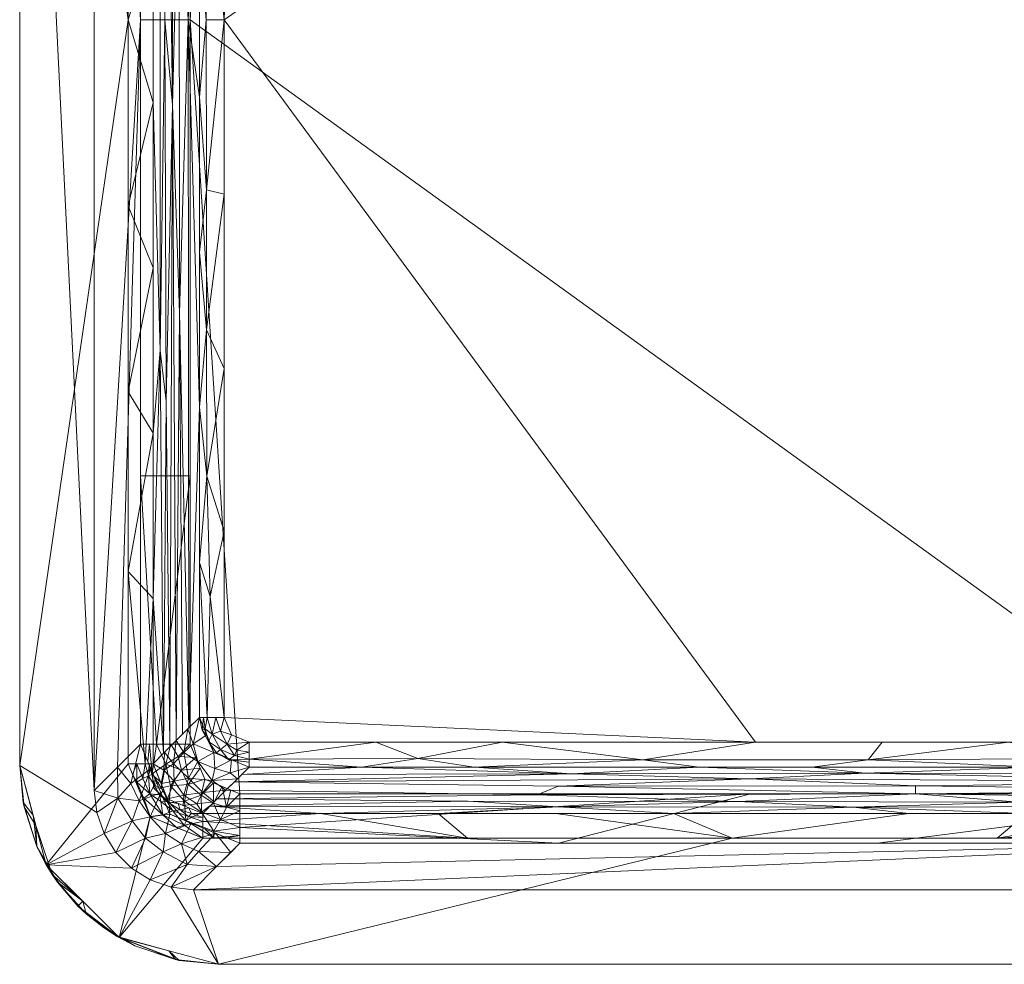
# Model space of a CAD drawing. Header units: millimetres. Extents: x -250 to 250, y 0 to 380.
# Tile 1 of 9: x -250 to -52, y 0 to 190. Entities that reach past the tile are written whole.
import ezdxf

# ---------------------------------------------------------------- set-up
doc = ezdxf.new("R2010")
doc.units = ezdxf.units.MM
doc.layers.add('A-GENM', color=13, linetype='Continuous')

# ---------------------------------------------------------------- blocks, each defined once
blk = doc.blocks.new('MODEL_CCASF514-1000410R0 - MODEL_CCASF514-1000410R0-443994-Preview')
at = {"layer": 'A-GENM', "lineweight": 9}
mesh = blk.add_polyface(dxfattribs=at)
corners = [(-210, 0, -10), (210, 0, -10), (230, -5.36, -10), (244.64, -20, -10), (250, -40, -10), (250, -340, -10), (244.64, -360, -10), (230, -374.64, -10), (210, -380, -10), (-210, -380, -10), (-230, -374.64, -10), (-244.64, -360, -10), (-250, -340, -10), (-250, -40, -10), (-244.64, -20, -10), (-230, -5.36, -10), (235, -34.95, -10), (234.5, -30.51, -10), (233.03, -26.29, -10), (230.66, -22.51, -10), (227.5, -19.35, -10), (223.71, -16.97, -10), (219.49, -15.5, -10), (215.05, -15, -10), (-215.05, -15, -10), (-219.49, -15.5, -10), (-223.71, -16.97, -10), (-227.49, -19.34, -10), (-230.65, -22.5, -10), (-233.03, -26.29, -10), (-234.5, -30.51, -10), (-235, -34.95, -10), (-235, -190, -10), (-235, -345.05, -10), (-234.5, -349.49, -10), (-233.03, -353.71, -10), (-230.66, -357.49, -10), (-227.5, -360.65, -10), (-223.71, -363.03, -10), (-219.49, -364.5, -10), (-215.05, -365, -10), (215.05, -365, -10), (219.49, -364.5, -10), (223.71, -363.03, -10), (227.49, -360.66, -10), (230.65, -357.5, -10), (233.03, -353.71, -10), (234.5, -349.49, -10), (235, -345.05, -10)]
mesh.append_faces([[corners[k] for k in face] for face in [(9, 40, 8), (33, 12, 32), (31, 13, 30), (27, 15, 26), (23, 1, 22)]], dxfattribs={"vtx0": -1, "vtx1": -1})
mesh.append_faces([[corners[k] for k in face] for face in [(10, 38, 39), (34, 11, 12, 33), (11, 36, 37), (7, 43, 44), (7, 44, 45), (6, 46, 47, 5), (13, 31, 32, 12), (14, 29, 30, 13), (14, 28, 29), (15, 27, 28, 14), (0, 24, 25), (2, 21, 22, 1)]], dxfattribs={"vtx0": -1, "vtx2": -1})
mesh.append_faces([[corners[k] for k in face] for face in [(5, 47, 48, 16)]], dxfattribs={"vtx0": -1, "vtx3": -1})
mesh.append_faces([[corners[k] for k in face] for face in [(35, 36, 11), (34, 35, 11), (41, 42, 8, 40), (18, 19, 3), (19, 20, 3)]], dxfattribs={"vtx1": -1, "vtx2": -1})
mesh.append_faces([[corners[k] for k in face] for face in [(37, 38, 10, 11), (39, 40, 9, 10), (7, 8, 42, 43), (45, 46, 6, 7), (25, 26, 15, 0), (17, 18, 3, 4), (16, 17, 4, 5), (0, 1, 23, 24), (20, 21, 2, 3)]], dxfattribs={"vtx1": -1, "vtx3": -1})
mesh = blk.add_polyface(dxfattribs=at)
corners = [(-250, -40), (-250, -340), (-244.64, -360), (-230, -374.64), (-210, -380), (210, -380), (230, -374.64), (244.64, -360), (250, -340), (250, -40), (244.64, -20), (230, -5.36), (210, 0), (-210, 0), (-230, -5.36), (-244.64, -20), (0, -25.34), (106.58, -25.34), (213.17, -25.34), (223.77, -29.73), (228.16, -40.33), (228.16, -190), (228.16, -339.67), (223.77, -350.27), (213.17, -354.66), (0, -354.66), (-213.17, -354.66), (-223.77, -350.27), (-228.16, -339.67), (-228.16, -190), (-228.16, -40.33), (-223.77, -29.73), (-213.17, -25.34), (-106.58, -25.34)]
mesh.append_faces([[corners[k] for k in face] for face in [(19, 11, 18)]], dxfattribs={"vtx0": -1, "vtx1": -1})
mesh.append_faces([[corners[k] for k in face] for face in [(30, 15, 0, 29), (31, 14, 15, 30), (32, 13, 14, 31), (6, 23, 24, 5), (7, 22, 23, 6), (8, 21, 22, 7), (21, 8, 9), (18, 11, 12, 17)]], dxfattribs={"vtx0": -1, "vtx2": -1})
mesh.append_faces([[corners[k] for k in face] for face in [(13, 32, 33, 16)]], dxfattribs={"vtx0": -1, "vtx3": -1})
mesh.append_faces([[corners[k] for k in face] for face in [(0, 1, 29), (24, 25, 5)]], dxfattribs={"vtx1": -1, "vtx2": -1})
mesh.append_faces([[corners[k] for k in face] for face in [(27, 28, 2, 3), (28, 29, 1, 2), (25, 26, 4, 5), (26, 27, 3, 4), (16, 17, 12, 13), (9, 10, 20, 21), (10, 11, 19, 20)]], dxfattribs={"vtx1": -1, "vtx3": -1})
mesh = blk.add_polyface(dxfattribs=at)
corners = [(-210, 0, -10), (-210, 0, -5), (-210, 0), (210, 0), (210, 0, -5), (210, 0, -10)]
mesh.append_faces([[corners[k] for k in face] for face in [(3, 4, 1, 2)]], dxfattribs={"vtx1": -1})
mesh.append_faces([[corners[k] for k in face] for face in [(5, 0, 1, 4)]], dxfattribs={"vtx2": -1})
mesh = blk.add_polyface(dxfattribs=at)
corners = [(250, -40, -10), (244.64, -20, -10), (230, -5.36, -10), (210, 0, -10), (210, 0, -5), (210, 0), (230, -5.36), (244.64, -20), (250, -40), (250, -40, -5), (246.76, -27.92, -10), (246.52, -23.69, -5), (238.28, -11.72, -6.17), (226.84, -3.72, -5), (220, -2.68, -10), (220, -2.68), (250, -40, -7.74), (249.12, -31.66, -6.37), (247.32, -30), (249.3, -32.57, -3.1), (243.46, -18.08, -7.04), (242.37, -16.5, -3.96), (237.32, -12.68), (236.64, -10.17, -3.08), (233.14, -7.37, -5.15), (230.4, -5.59, -2.71), (237.32, -12.68, -10), (218.62, -0.94, -6.57), (217.9, -0.79, -3.23)]
mesh.append_faces([[corners[k] for k in face] for face in [(16, 17, 9), (8, 19, 18), (3, 27, 14), (2, 12, 26), (5, 28, 4)]], dxfattribs={"vtx0": -1, "vtx1": -1})
mesh.append_faces([[corners[k] for k in face] for face in [(19, 11, 18), (10, 17, 16), (17, 10, 11), (13, 27, 28), (11, 20, 21), (2, 27, 13), (23, 21, 12), (24, 2, 13), (17, 19, 9), (10, 20, 11), (11, 19, 17), (20, 26, 12), (21, 20, 12), (23, 22, 21), (7, 11, 21), (25, 23, 24), (24, 23, 12), (2, 24, 12), (25, 24, 13), (25, 13, 28), (23, 25, 6), (28, 27, 4), (28, 15, 25)]], dxfattribs={"vtx0": -1, "vtx1": -1, "vtx2": -1})
mesh.append_faces([[corners[k] for k in face] for face in [(20, 1, 26), (11, 7, 18), (19, 8, 9)]], dxfattribs={"vtx0": -1, "vtx2": -1})
mesh.append_faces([[corners[k] for k in face] for face in [(10, 1, 20), (3, 4, 27), (22, 7, 21), (15, 6, 25), (5, 15, 28), (2, 14, 27), (6, 22, 23)]], dxfattribs={"vtx1": -1, "vtx2": -1})
mesh.append_faces([[corners[k] for k in face] for face in [(16, 0, 10)]], dxfattribs={"vtx2": -1})
mesh = blk.add_polyface(dxfattribs=at)
corners = [(205.71, -24.34, -140.71), (0, -24.34, -140.71), (-205.71, -24.34, -140.71), (-210.38, -19.67, -75.36), (-215.05, -15, -10), (215.05, -15, -10), (210.38, -19.67, -75.36)]
mesh.append_faces([[corners[k] for k in face] for face in [(1, 6, 0)]], dxfattribs={"vtx0": -1})
mesh.append_faces([[corners[k] for k in face] for face in [(1, 4, 5), (1, 5, 6), (1, 3, 4)]], dxfattribs={"vtx0": -1, "vtx2": -1})
mesh.append_faces([[corners[k] for k in face] for face in [(2, 3, 1)]], dxfattribs={"vtx1": -1})
mesh = blk.add_polyface(dxfattribs=at)
corners = [(205.71, -24.34, -140.71), (210.38, -19.67, -75.36), (215.05, -15, -10), (219.49, -15.5, -10), (223.71, -16.97, -10), (227.5, -19.35, -10), (230.66, -22.51, -10), (233.03, -26.29, -10), (234.5, -30.51, -10), (235, -34.95, -10), (230.33, -39.62, -75.36), (225.66, -44.29, -140.71), (219.81, -30.19, -141), (221.6, -34.5, -140.92), (215.5, -28.4, -140.92), (227.38, -28.88, -73.87), (221.12, -22.63, -73.87), (223.63, -39.39, -140.81), (210.61, -26.37, -140.81), (223.72, -29.66, -108.44), (224.66, -25.34, -73.07), (225.98, -32.89, -106.66), (230.22, -33.44, -66.08), (220.63, -26.33, -107.01), (217.45, -24.22, -106.83), (216.27, -20.09, -70.41), (227.62, -36.37, -103.47), (207.54, -22.51, -115.16), (214.04, -22.71, -105.77)]
mesh.append_faces([[corners[k] for k in face] for face in [(1, 28, 27), (10, 22, 9), (8, 22, 7), (17, 26, 11)]], dxfattribs={"vtx0": -1, "vtx1": -1})
mesh.append_faces([[corners[k] for k in face] for face in [(7, 22, 15), (15, 20, 6), (20, 15, 19), (23, 16, 20), (21, 19, 15), (20, 16, 5), (13, 19, 21), (21, 15, 22), (14, 24, 23), (20, 19, 23), (26, 17, 21), (28, 18, 27), (24, 18, 28), (22, 26, 21), (24, 16, 23), (12, 23, 19), (25, 16, 24), (16, 25, 4), (25, 1, 3), (26, 22, 10), (28, 25, 24), (1, 25, 28)]], dxfattribs={"vtx0": -1, "vtx1": -1, "vtx2": -1})
mesh.append_faces([[corners[k] for k in face] for face in [(20, 5, 6), (21, 17, 13), (22, 8, 9), (26, 10, 11), (19, 13, 12), (25, 3, 4), (23, 12, 14), (15, 6, 7), (24, 14, 18)]], dxfattribs={"vtx0": -1, "vtx2": -1})
mesh.append_faces([[corners[k] for k in face] for face in [(2, 3, 1), (0, 27, 18)]], dxfattribs={"vtx1": -1})
mesh.append_faces([[corners[k] for k in face] for face in [(4, 5, 16)]], dxfattribs={"vtx1": -1, "vtx2": -1})
mesh = blk.add_polyface(dxfattribs=at)
corners = [(205.71, -34.31, -150), (0, -34.31, -150), (-205.71, -34.31, -150), (-205.71, -27.5, -147.32), (-205.71, -24.34, -140.71), (0, -24.34, -140.71), (205.71, -24.34, -140.71), (205.71, -27.5, -147.32), (77.43, -24.34, -140.71), (102.86, -34.31, -150), (-77.43, -24.34, -140.71), (-102.86, -34.31, -150), (141.57, -24.34, -140.71), (-141.57, -24.34, -140.71)]
mesh.append_faces([[corners[k] for k in face] for face in [(9, 12, 7), (3, 13, 11)]], dxfattribs={"vtx0": -1, "vtx1": -1, "vtx2": -1})
mesh.append_faces([[corners[k] for k in face] for face in [(10, 1, 11, 13)]], dxfattribs={"vtx0": -1, "vtx2": -1})
mesh.append_faces([[corners[k] for k in face] for face in [(5, 8, 1, 10)]], dxfattribs={"vtx1": -1, "vtx2": -1})
mesh.append_faces([[corners[k] for k in face] for face in [(8, 12, 9, 1)]], dxfattribs={"vtx1": -1, "vtx3": -1})
mesh.append_faces([[corners[k] for k in face] for face in [(11, 2, 3), (3, 4, 13), (7, 0, 9), (12, 6, 7)]], dxfattribs={"vtx2": -1})
mesh = blk.add_polyface(dxfattribs=at)
corners = [(213.17, -30.33, -4.64), (213.17, -28.75, -1.34), (213.17, -25.34, 0), (106.58, -25.34, 0), (0, -25.34, 0), (0, -28.75, -1.34), (0, -30.33, -4.64), (23.69, -30.33, -4.64), (47.37, -30.33, -4.64), (71.06, -30.33, -4.64), (94.74, -30.33, -4.64), (118.43, -30.33, -4.64), (142.11, -30.33, -4.64), (165.8, -30.33, -4.64), (189.48, -30.33, -4.64), (53.29, -25.34, 0), (159.88, -25.34, 0)]
mesh.append_faces([[corners[k] for k in face] for face in [(15, 5, 7), (14, 1, 16)]], dxfattribs={"vtx0": -1, "vtx1": -1, "vtx2": -1})
mesh.append_faces([[corners[k] for k in face] for face in [(15, 7, 8), (16, 13, 14), (9, 3, 15, 8)]], dxfattribs={"vtx0": -1, "vtx2": -1})
mesh.append_faces([[corners[k] for k in face] for face in [(6, 7, 5)]], dxfattribs={"vtx1": -1})
mesh.append_faces([[corners[k] for k in face] for face in [(10, 11, 3, 9), (11, 12, 3)]], dxfattribs={"vtx1": -1, "vtx2": -1})
mesh.append_faces([[corners[k] for k in face] for face in [(12, 13, 16, 3)]], dxfattribs={"vtx1": -1, "vtx3": -1})
mesh.append_faces([[corners[k] for k in face] for face in [(15, 4, 5), (14, 0, 1), (1, 2, 16)]], dxfattribs={"vtx2": -1})
mesh = blk.add_polyface(dxfattribs=at)
corners = [(205.71, -34.31, -150), (205.71, -27.5, -147.32), (205.71, -24.34, -140.71), (219.81, -30.19, -141.01), (225.66, -44.29, -140.71), (222.5, -44.29, -147.32), (215.69, -44.29, -150), (212.77, -37.23, -150), (214.58, -41.61, -150), (219.63, -35.92, -147.79), (219.55, -44.29, -148.48), (220.58, -40.27, -148.4), (222.73, -37.24, -140.86), (223.87, -44.29, -144.45), (223.34, -38.3, -145.05), (213.42, -30.57, -148.18), (213.68, -39.42, -150), (216.1, -36.17, -149.47), (217.41, -39.07, -149.59), (209.24, -35.77, -150), (216.85, -32.82, -148), (212.76, -27.27, -140.86), (216.55, -28.94, -144.73), (219.91, -32.56, -145.37), (210.94, -26.76, -145.55), (213.5, -34.01, -149.57), (218.08, -41.8, -149.65), (211, -32.38, -149.52), (209.6, -29.13, -148.24), (207.48, -35.04, -150), (205.71, -30.9, -148.66), (208.38, -31.58, -149.54), (205.71, -25.92, -144.02), (208.38, -25.45, -140.77), (210.93, -25.47, -142.98), (224.2, -40.76, -140.79), (216.28, -28.73, -140.93), (221.27, -33.72, -140.93), (221.55, -35.51, -145.82), (222.98, -35.43, -143.33), (211.01, -36.5, -150)]
mesh.append_faces([[corners[k] for k in face] for face in [(10, 11, 5), (5, 14, 13), (21, 34, 33), (6, 26, 10), (30, 31, 0), (0, 31, 29)]], dxfattribs={"vtx0": -1, "vtx1": -1})
mesh.append_faces([[corners[k] for k in face] for face in [(18, 26, 8), (17, 18, 16), (15, 25, 27), (5, 11, 14), (23, 20, 22), (11, 9, 38), (14, 35, 13), (18, 9, 11), (14, 39, 12), (22, 20, 15), (23, 38, 9), (7, 25, 17), (27, 28, 15), (25, 15, 20), (20, 9, 17), (9, 18, 17), (26, 11, 10), (25, 20, 17), (28, 27, 31), (22, 15, 24), (33, 34, 32), (20, 23, 9), (22, 3, 23), (38, 39, 14), (22, 24, 34), (40, 27, 25), (11, 26, 18), (15, 28, 24), (1, 24, 28), (30, 28, 31), (19, 31, 27), (32, 34, 24), (21, 22, 34), (39, 23, 37), (11, 38, 14), (23, 39, 38)]], dxfattribs={"vtx0": -1, "vtx1": -1, "vtx2": -1})
mesh.append_faces([[corners[k] for k in face] for face in [(18, 8, 16), (17, 16, 7), (22, 21, 36), (27, 40, 19), (28, 30, 1), (24, 1, 32), (23, 3, 37), (14, 12, 35), (25, 7, 40)]], dxfattribs={"vtx0": -1, "vtx2": -1})
mesh.append_faces([[corners[k] for k in face] for face in [(6, 8, 26), (19, 29, 31), (36, 3, 22), (37, 12, 39)]], dxfattribs={"vtx1": -1, "vtx2": -1})
mesh.append_faces([[corners[k] for k in face] for face in [(35, 4, 13), (32, 2, 33)]], dxfattribs={"vtx2": -1})
mesh = blk.add_polyface(dxfattribs=at)
corners = [(213.17, -30.33, -4.64), (220.24, -33.26, -4.64), (223.17, -40.33, -4.64), (224.75, -40.33, -1.34), (228.16, -40.33), (223.77, -29.73), (213.17, -25.34), (213.17, -28.75, -1.34), (215.94, -31.48, -4.64), (219.16, -30.85, -1.71), (213.17, -29.51, -2.92), (216.06, -29.73, -2), (218.47, -27.54), (216.87, -28.01, -0.47), (217.73, -31.05, -3.17), (220.29, -32.71, -2.94), (223.8, -34.27, -0.82), (221.7, -36.8, -4.64), (221.62, -32.73, -1.55), (222.96, -36.09, -2.48), (221.17, -30.07, -0.41), (220.97, -35.03, -4.64), (218.09, -32.37, -4.64), (215.41, -30.3, -3.32), (213.17, -27.05, -0.67), (226.45, -40.33, -0.67), (225.96, -35.03), (225.2, -37.4, -0.73), (227.3, -38.26), (226.43, -36.62, -0.15), (225.02, -33.42, -0.16), (224.09, -37.89, -1.74), (223.96, -40.33, -2.99), (223.4, -38.15, -2.88), (221.84, -34.12, -2.49)]
mesh.append_faces([[corners[k] for k in face] for face in [(17, 19, 21), (6, 13, 12), (12, 20, 5), (0, 23, 10), (32, 33, 2), (2, 33, 17)]], dxfattribs={"vtx0": -1, "vtx1": -1})
mesh.append_faces([[corners[k] for k in face] for face in [(11, 14, 9), (15, 18, 9), (11, 10, 23), (11, 23, 14), (16, 29, 30), (7, 11, 13), (9, 18, 20), (12, 13, 20), (9, 14, 15), (9, 13, 11), (22, 15, 14), (21, 19, 34), (33, 31, 19), (16, 20, 18), (16, 18, 34), (15, 34, 18), (16, 30, 20), (19, 17, 33), (27, 31, 3), (13, 9, 20), (8, 14, 23), (27, 29, 16), (28, 29, 25), (31, 16, 19), (29, 26, 30), (25, 29, 27), (20, 30, 5), (16, 31, 27), (33, 32, 31), (21, 34, 15), (16, 34, 19)]], dxfattribs={"vtx0": -1, "vtx1": -1, "vtx2": -1})
mesh.append_faces([[corners[k] for k in face] for face in [(23, 0, 8), (15, 22, 1), (15, 1, 21), (14, 8, 22), (27, 3, 25), (29, 28, 26)]], dxfattribs={"vtx0": -1, "vtx2": -1})
mesh.append_faces([[corners[k] for k in face] for face in [(13, 6, 24, 7)]], dxfattribs={"vtx0": -1, "vtx3": -1})
mesh.append_faces([[corners[k] for k in face] for face in [(7, 10, 11), (26, 5, 30), (32, 3, 31)]], dxfattribs={"vtx1": -1, "vtx2": -1})
mesh.append_faces([[corners[k] for k in face] for face in [(25, 4, 28)]], dxfattribs={"vtx2": -1})
mesh = blk.add_polyface(dxfattribs=at)
corners = [(213.17, -30.33, -4.64), (189.48, -30.33, -4.64), (165.8, -30.33, -4.64), (142.11, -30.33, -4.64), (118.43, -30.33, -4.64), (94.74, -30.33, -4.64), (71.06, -30.33, -4.64), (47.37, -30.33, -4.64), (23.69, -30.33, -4.64), (0, -30.33, -4.64), (0, -35, -70), (0, -39.67, -135.36), (22.65, -39.67, -135.36), (45.3, -39.67, -135.36), (67.94, -39.67, -135.36), (90.59, -39.67, -135.36), (113.24, -39.67, -135.36), (135.89, -39.67, -135.36), (158.54, -39.67, -135.36), (181.18, -39.67, -135.36), (203.83, -39.67, -135.36), (208.5, -35, -70), (0, -36.73, -94.16), (0, -33.27, -45.84), (206.77, -36.73, -94.16), (210.23, -33.27, -45.84), (103.1, -37.3, -102.14), (105.38, -32.73, -38.28), (0, -38.2, -114.76), (0, -31.8, -25.24), (205.3, -38.2, -114.76), (211.7, -31.8, -25.24), (79.88, -38.44, -118.18), (82.28, -31.58, -22.08), (138.97, -38.34, -116.79), (141.64, -31.67, -23.33), (48.91, -32.62, -36.61), (69.69, -34.26, -59.7), (145.83, -34.12, -57.69), (141.62, -35.82, -81.48), (69.72, -35.88, -82.27), (159.82, -32.82, -39.42)]
mesh.append_faces([[corners[k] for k in face] for face in [(1, 31, 0)]], dxfattribs={"vtx0": -1})
mesh.append_faces([[corners[k] for k in face] for face in [(7, 33, 6), (16, 32, 15), (28, 32, 22), (24, 34, 30), (31, 41, 25)]], dxfattribs={"vtx0": -1, "vtx1": -1})
mesh.append_faces([[corners[k] for k in face] for face in [(13, 32, 28), (35, 33, 27), (33, 36, 27), (39, 40, 26), (35, 41, 31), (30, 34, 19), (32, 34, 26), (34, 32, 16), (24, 26, 34), (7, 29, 33), (23, 37, 36), (35, 4, 33), (22, 32, 26), (41, 35, 27), (37, 27, 36), (35, 31, 1), (29, 36, 33), (27, 37, 38), (37, 40, 39), (37, 39, 38), (24, 39, 26), (10, 40, 37), (22, 26, 40)]], dxfattribs={"vtx0": -1, "vtx1": -1, "vtx2": -1})
mesh.append_faces([[corners[k] for k in face] for face in [(38, 25, 41, 27)]], dxfattribs={"vtx0": -1, "vtx1": -1, "vtx2": -1, "vtx3": -1})
mesh.append_faces([[corners[k] for k in face] for face in [(36, 29, 23), (35, 1, 2), (37, 23, 10), (38, 21, 25), (34, 18, 19), (40, 10, 22)]], dxfattribs={"vtx0": -1, "vtx2": -1})
mesh.append_faces([[corners[k] for k in face] for face in [(39, 24, 21, 38)]], dxfattribs={"vtx0": -1, "vtx2": -1, "vtx3": -1})
mesh.append_faces([[corners[k] for k in face] for face in [(34, 16, 17, 18), (33, 4, 5, 6)]], dxfattribs={"vtx0": -1, "vtx3": -1})
mesh.append_faces([[corners[k] for k in face] for face in [(14, 15, 32, 13), (3, 4, 35, 2)]], dxfattribs={"vtx1": -1, "vtx2": -1})
mesh.append_faces([[corners[k] for k in face] for face in [(8, 9, 29, 7), (19, 20, 30)]], dxfattribs={"vtx2": -1})
mesh.append_faces([[corners[k] for k in face] for face in [(28, 11, 12, 13)]], dxfattribs={"vtx3": -1})
mesh = blk.add_polyface(dxfattribs=at)
corners = [(223.17, -40.33, -4.64), (220.24, -33.26, -4.64), (213.17, -30.33, -4.64), (208.5, -35, -70), (203.83, -39.67, -135.36), (210.9, -42.6, -135.36), (213.83, -49.67, -135.36), (218.5, -45, -70), (216.03, -37.47, -63.55), (206.17, -37.33, -102.64), (211.29, -36.98, -86.32), (214.13, -40.77, -99.45), (207.37, -41.13, -135.36), (213.11, -34.54, -54.62), (210.83, -32.67, -37.32), (217.12, -31.97, -4.64), (216.95, -33.99, -31.1), (220.83, -42.67, -37.32), (221.53, -36.38, -4.64), (219.04, -40.33, -53.66), (216.97, -42.62, -83.35), (216.17, -47.33, -102.68), (212.37, -46.13, -135.36), (215.07, -44.36, -109.38), (214.34, -32.26, -26.38), (210.72, -39.4, -111.32), (207.66, -38.51, -115.09), (221, -39.04, -28.52), (218.91, -36.84, -37.73)]
mesh.append_faces([[corners[k] for k in face] for face in [(15, 16, 1), (6, 23, 22), (21, 23, 6), (2, 24, 15), (5, 25, 12), (4, 26, 9), (0, 27, 17)]], dxfattribs={"vtx0": -1, "vtx1": -1})
mesh.append_faces([[corners[k] for k in face] for face in [(27, 28, 19), (3, 10, 13), (10, 8, 13), (12, 25, 26), (11, 25, 5), (20, 11, 23), (10, 11, 8), (19, 20, 7), (25, 11, 10), (24, 13, 16), (15, 24, 16), (13, 8, 16), (16, 28, 1), (19, 28, 8), (27, 19, 17), (20, 8, 11), (8, 20, 19), (5, 23, 11), (21, 20, 23), (13, 24, 14), (26, 10, 9), (10, 26, 25), (28, 27, 18), (8, 28, 16)]], dxfattribs={"vtx0": -1, "vtx1": -1, "vtx2": -1})
mesh.append_faces([[corners[k] for k in face] for face in [(10, 3, 9)]], dxfattribs={"vtx0": -1, "vtx2": -1})
mesh.append_faces([[corners[k] for k in face] for face in [(4, 12, 26), (5, 22, 23), (7, 17, 19), (2, 14, 24), (14, 3, 13), (0, 18, 27), (21, 7, 20), (18, 1, 28)]], dxfattribs={"vtx1": -1, "vtx2": -1})
mesh = blk.add_polyface(dxfattribs=at)
corners = [(-215.69, -44.29, -150), (-212.77, -37.23, -150), (-205.71, -34.31, -150), (0, -34.31, -150), (205.71, -34.31, -150), (212.77, -37.23, -150), (215.69, -44.29, -150), (215.69, -190, -150), (215.69, -335.71, -150), (212.77, -342.77, -150), (205.71, -345.69, -150), (0, -345.69, -150), (-205.71, -345.69, -150), (-212.77, -342.77, -150), (-215.69, -335.71, -150), (-215.69, -262.86, -150), (-215.69, -190, -150), (-215.69, -117.14, -150)]
mesh.append_faces([[corners[k] for k in face] for face in [(2, 17, 0, 1)]], dxfattribs={"vtx0": -1})
mesh.append_faces([[corners[k] for k in face] for face in [(3, 11, 16)]], dxfattribs={"vtx0": -1, "vtx1": -1, "vtx2": -1})
mesh.append_faces([[corners[k] for k in face] for face in [(3, 16, 17, 2), (7, 3, 4)]], dxfattribs={"vtx0": -1, "vtx2": -1})
mesh.append_faces([[corners[k] for k in face] for face in [(7, 10, 11, 3)]], dxfattribs={"vtx0": -1, "vtx2": -1, "vtx3": -1})
mesh.append_faces([[corners[k] for k in face] for face in [(11, 12, 15, 16)]], dxfattribs={"vtx1": -1, "vtx3": -1})
mesh.append_faces([[corners[k] for k in face] for face in [(8, 9, 10, 7)]], dxfattribs={"vtx2": -1})
mesh.append_faces([[corners[k] for k in face] for face in [(12, 13, 14, 15), (4, 5, 6, 7)]], dxfattribs={"vtx3": -1})
mesh = blk.add_polyface(dxfattribs=at)
corners = [(225.66, -335.71, -140.71), (225.66, -190, -140.71), (225.66, -44.29, -140.71), (230.33, -39.62, -75.36), (235, -34.95, -10), (235, -345.05, -10), (230.33, -340.38, -75.36)]
mesh.append_faces([[corners[k] for k in face] for face in [(1, 6, 0)]], dxfattribs={"vtx0": -1})
mesh.append_faces([[corners[k] for k in face] for face in [(1, 4, 5), (1, 5, 6), (1, 3, 4)]], dxfattribs={"vtx0": -1, "vtx2": -1})
mesh.append_faces([[corners[k] for k in face] for face in [(2, 3, 1)]], dxfattribs={"vtx1": -1})
mesh = blk.add_polyface(dxfattribs=at)
corners = [(203.83, -44.66, -140), (203.83, -41.25, -138.66), (203.83, -39.67, -135.36), (181.18, -39.67, -135.36), (158.54, -39.67, -135.36), (135.89, -39.67, -135.36), (113.24, -39.67, -135.36), (90.59, -39.67, -135.36), (67.94, -39.67, -135.36), (45.3, -39.67, -135.36), (22.65, -39.67, -135.36), (0, -39.67, -135.36), (0, -41.25, -138.66), (0, -44.66, -140), (101.92, -44.66, -140), (152.87, -44.66, -140), (50.96, -44.66, -140), (127.39, -44.66, -140), (76.44, -44.66, -140), (169.86, -41.41, -138.8), (33.97, -41.41, -138.8), (124.56, -41.13, -138.55), (79.27, -41.13, -138.55), (178.35, -44.66, -140), (25.48, -44.66, -140)]
mesh.append_faces([[corners[k] for k in face] for face in [(18, 22, 16)]], dxfattribs={"vtx0": -1, "vtx1": -1})
mesh.append_faces([[corners[k] for k in face] for face in [(14, 21, 22, 18), (21, 19, 4), (20, 16, 22), (15, 19, 21), (12, 24, 20), (9, 20, 22), (19, 23, 1), (20, 10, 12), (19, 1, 3)]], dxfattribs={"vtx0": -1, "vtx1": -1, "vtx2": -1})
mesh.append_faces([[corners[k] for k in face] for face in [(19, 15, 23), (19, 3, 4)]], dxfattribs={"vtx0": -1, "vtx2": -1})
mesh.append_faces([[corners[k] for k in face] for face in [(0, 1, 23), (2, 3, 1)]], dxfattribs={"vtx1": -1})
mesh.append_faces([[corners[k] for k in face] for face in [(9, 10, 20), (8, 9, 22, 7), (17, 15, 21, 14), (5, 6, 21, 4), (24, 16, 20)]], dxfattribs={"vtx1": -1, "vtx2": -1})
mesh.append_faces([[corners[k] for k in face] for face in [(6, 7, 22, 21)]], dxfattribs={"vtx1": -1, "vtx2": -1, "vtx3": -1})
mesh.append_faces([[corners[k] for k in face] for face in [(10, 11, 12), (12, 13, 24)]], dxfattribs={"vtx2": -1})
mesh = blk.add_polyface(dxfattribs=at)
corners = [(208.84, -49.67, -140), (212.25, -49.67, -138.66), (213.83, -49.67, -135.36), (210.9, -42.6, -135.36), (203.83, -39.67, -135.36), (203.83, -41.25, -138.66), (203.83, -44.66, -140), (207.37, -46.13, -140), (203.83, -42.69, -139.23), (209.62, -43.18, -138.38), (210.55, -49.67, -139.33), (206.79, -42, -138.84), (207.37, -41.13, -135.36), (208.23, -44.3, -139.61), (203.83, -40.63, -137.37), (207.94, -41.11, -137.22), (211.27, -46.29, -138.88), (213.04, -49.67, -137.01), (212.29, -45.96, -135.36), (212, -44.84, -137.22), (209.59, -46.91, -139.81), (212.7, -47.35, -137.78), (213.27, -47.08, -136.49), (206.31, -43.05, -139.56), (210.37, -42.55, -136.82)]
mesh.append_faces([[corners[k] for k in face] for face in [(10, 20, 0), (1, 16, 10), (3, 19, 18), (2, 22, 17), (6, 23, 8), (12, 24, 3)]], dxfattribs={"vtx0": -1, "vtx1": -1})
mesh.append_faces([[corners[k] for k in face] for face in [(12, 15, 24), (23, 11, 8), (13, 20, 16), (11, 13, 9), (3, 24, 19), (6, 13, 23), (5, 11, 15), (16, 19, 9), (15, 11, 9), (9, 19, 24), (14, 15, 12), (21, 22, 19), (13, 16, 9), (16, 1, 21), (16, 20, 10), (7, 20, 13), (22, 21, 17), (16, 21, 19), (19, 22, 18), (13, 11, 23), (9, 24, 15)]], dxfattribs={"vtx0": -1, "vtx1": -1, "vtx2": -1})
mesh.append_faces([[corners[k] for k in face] for face in [(11, 5, 8), (13, 6, 7)]], dxfattribs={"vtx0": -1, "vtx2": -1})
mesh.append_faces([[corners[k] for k in face] for face in [(14, 5, 15), (7, 0, 20), (1, 17, 21), (2, 18, 22)]], dxfattribs={"vtx1": -1, "vtx2": -1})
mesh.append_faces([[corners[k] for k in face] for face in [(12, 4, 14)]], dxfattribs={"vtx2": -1})
mesh = blk.add_polyface(dxfattribs=at)
corners = [(223.17, -339.67, -4.64), (223.17, -306.41, -4.64), (223.17, -273.15, -4.64), (223.17, -239.89, -4.64), (223.17, -206.63, -4.64), (223.17, -173.37, -4.64), (223.17, -140.11, -4.64), (223.17, -106.85, -4.64), (223.17, -73.59, -4.64), (223.17, -40.33, -4.64), (218.5, -45, -70), (213.83, -49.67, -135.36), (213.83, -80.85, -135.36), (213.83, -112.04, -135.36), (213.83, -143.22, -135.36), (213.83, -174.41, -135.36), (213.83, -205.59, -135.36), (213.83, -236.78, -135.36), (213.83, -267.96, -135.36), (213.83, -299.15, -135.36), (213.83, -330.33, -135.36), (218.5, -335, -70), (215.95, -47.55, -105.76), (221.05, -42.45, -34.24), (215.95, -332.45, -105.76), (221.05, -337.55, -34.24), (216.12, -190, -103.32), (220.79, -190, -37.93), (221.75, -256.52, -24.46), (221.75, -123.48, -24.46), (220.49, -266.74, -42.12), (219.78, -336.28, -52.12), (220.49, -113.26, -42.12), (219.78, -43.72, -52.12), (217.22, -333.72, -87.88), (217.89, -225.88, -78.55), (219.23, -172.88, -59.81), (217.86, -131.03, -79.02), (219.15, -256.68, -60.93), (217.22, -46.28, -87.88)]
mesh.append_faces([[corners[k] for k in face] for face in [(8, 29, 7), (31, 38, 21)]], dxfattribs={"vtx0": -1, "vtx1": -1})
mesh.append_faces([[corners[k] for k in face] for face in [(32, 29, 23), (1, 28, 25), (38, 31, 30), (36, 32, 33), (30, 25, 28), (29, 8, 23), (22, 13, 26), (30, 28, 27), (24, 26, 18), (36, 27, 32), (37, 36, 10), (26, 37, 22), (35, 36, 37), (5, 29, 28, 4), (29, 27, 28), (26, 34, 35), (32, 27, 29), (27, 36, 30), (36, 38, 30), (36, 35, 38), (26, 35, 37), (35, 21, 38)]], dxfattribs={"vtx0": -1, "vtx1": -1, "vtx2": -1})
mesh.append_faces([[corners[k] for k in face] for face in [(32, 23, 33), (26, 24, 34), (26, 17, 18), (36, 33, 10), (37, 39, 22), (37, 10, 39)]], dxfattribs={"vtx0": -1, "vtx2": -1})
mesh.append_faces([[corners[k] for k in face] for face in [(26, 13, 14, 15), (26, 15, 16, 17), (28, 1, 2, 3), (29, 5, 6, 7)]], dxfattribs={"vtx0": -1, "vtx3": -1})
mesh.append_faces([[corners[k] for k in face] for face in [(31, 25, 30), (3, 4, 28), (34, 21, 35)]], dxfattribs={"vtx1": -1, "vtx2": -1})
mesh.append_faces([[corners[k] for k in face] for face in [(8, 9, 23), (25, 0, 1), (19, 20, 24, 18)]], dxfattribs={"vtx2": -1})
mesh.append_faces([[corners[k] for k in face] for face in [(22, 11, 12, 13)]], dxfattribs={"vtx3": -1})
mesh = blk.add_polyface(dxfattribs=at)
corners = [(223.17, -40.33, -4.64), (223.17, -73.59, -4.64), (223.17, -106.85, -4.64), (223.17, -140.11, -4.64), (223.17, -173.37, -4.64), (223.17, -206.63, -4.64), (223.17, -239.89, -4.64), (223.17, -273.15, -4.64), (223.17, -306.41, -4.64), (223.17, -339.67, -4.64), (224.75, -339.67, -1.34), (228.16, -339.67, 0), (228.16, -190, 0), (228.16, -40.33, 0), (224.75, -40.33, -1.34), (228.16, -264.83, 0), (228.16, -115.17, 0), (228.16, -300.98, 0), (228.16, -79.02, 0), (228.16, -152.58, 0), (228.16, -227.42, 0)]
mesh.append_faces([[corners[k] for k in face] for face in [(18, 2, 16), (4, 19, 3), (6, 20, 5), (2, 18, 1), (3, 16, 2), (19, 4, 12)]], dxfattribs={"vtx0": -1, "vtx1": -1})
mesh.append_faces([[corners[k] for k in face] for face in [(1, 18, 14), (10, 17, 8)]], dxfattribs={"vtx0": -1, "vtx1": -1, "vtx2": -1})
mesh.append_faces([[corners[k] for k in face] for face in [(12, 4, 5), (6, 15, 20), (5, 20, 12)]], dxfattribs={"vtx0": -1, "vtx2": -1})
mesh.append_faces([[corners[k] for k in face] for face in [(0, 1, 14)]], dxfattribs={"vtx1": -1})
mesh.append_faces([[corners[k] for k in face] for face in [(17, 15, 7), (6, 7, 15), (19, 16, 3), (7, 8, 17)]], dxfattribs={"vtx1": -1, "vtx2": -1})
mesh.append_faces([[corners[k] for k in face] for face in [(8, 9, 10), (10, 11, 17), (18, 13, 14)]], dxfattribs={"vtx2": -1})
mesh = blk.add_polyface(dxfattribs=at)
corners = [(250, -340, -10), (250, -40, -10), (250, -40, -5), (250, -40), (250, -340), (250, -340, -5)]
mesh.append_faces([[corners[k] for k in face] for face in [(4, 5, 2, 3)]], dxfattribs={"vtx1": -1})
mesh.append_faces([[corners[k] for k in face] for face in [(0, 1, 2, 5)]], dxfattribs={"vtx2": -1})
mesh = blk.add_polyface(dxfattribs=at)
corners = [(0, -44.66, -140), (-101.92, -44.66, -140), (-203.83, -44.66, -140), (-207.37, -46.13, -140), (-208.84, -49.67, -140), (-208.84, -190, -140), (-208.84, -330.33, -140), (-207.37, -333.87, -140), (-203.83, -335.34, -140), (0, -335.34, -140), (203.83, -335.34, -140), (207.37, -333.87, -140), (208.84, -330.33, -140), (208.84, -190, -140), (208.84, -49.67, -140), (207.37, -46.13, -140), (203.83, -44.66, -140), (101.92, -44.66, -140)]
mesh.append_faces([[corners[k] for k in face] for face in [(9, 13, 17, 0)]], dxfattribs={"vtx0": -1, "vtx1": -1, "vtx3": -1})
mesh.append_faces([[corners[k] for k in face] for face in [(9, 0, 1), (13, 9, 10)]], dxfattribs={"vtx0": -1, "vtx2": -1})
mesh.append_faces([[corners[k] for k in face] for face in [(5, 8, 9, 1)]], dxfattribs={"vtx0": -1, "vtx2": -1, "vtx3": -1})
mesh.append_faces([[corners[k] for k in face] for face in [(4, 5, 1), (13, 14, 17)]], dxfattribs={"vtx1": -1, "vtx2": -1})
mesh.append_faces([[corners[k] for k in face] for face in [(6, 7, 8, 5), (2, 3, 4, 1)]], dxfattribs={"vtx2": -1})
mesh.append_faces([[corners[k] for k in face] for face in [(10, 11, 12, 13), (14, 15, 16, 17)]], dxfattribs={"vtx3": -1})
mesh = blk.add_polyface(dxfattribs=at)
corners = [(215.69, -335.71, -150), (215.69, -190, -150), (215.69, -44.29, -150), (222.5, -44.29, -147.32), (225.66, -44.29, -140.71), (225.66, -190, -140.71), (225.66, -335.71, -140.71), (222.5, -335.71, -147.32), (215.69, -281.73, -150), (215.69, -98.27, -150), (225.66, -281.73, -140.71), (225.66, -98.27, -140.71)]
mesh.append_faces([[corners[k] for k in face] for face in [(8, 10, 7), (3, 11, 9)]], dxfattribs={"vtx0": -1, "vtx1": -1, "vtx2": -1})
mesh.append_faces([[corners[k] for k in face] for face in [(5, 1, 9, 11)]], dxfattribs={"vtx0": -1, "vtx2": -1})
mesh.append_faces([[corners[k] for k in face] for face in [(5, 10, 8, 1)]], dxfattribs={"vtx1": -1, "vtx3": -1})
mesh.append_faces([[corners[k] for k in face] for face in [(7, 0, 8), (10, 6, 7), (3, 4, 11), (9, 2, 3)]], dxfattribs={"vtx2": -1})
mesh = blk.add_polyface(dxfattribs=at)
corners = [(208.84, -330.33, -140), (212.25, -330.33, -138.66), (213.83, -330.33, -135.36), (213.83, -299.15, -135.36), (213.83, -267.96, -135.36), (213.83, -236.78, -135.36), (213.83, -205.59, -135.36), (213.83, -174.41, -135.36), (213.83, -143.22, -135.36), (213.83, -112.04, -135.36), (213.83, -80.85, -135.36), (213.83, -49.67, -135.36), (212.25, -49.67, -138.66), (208.84, -49.67, -140), (208.84, -190, -140), (208.84, -119.83, -140), (208.84, -260.17, -140), (208.84, -292.87, -140), (208.84, -87.13, -140), (208.84, -154.92, -140), (208.84, -225.08, -140), (212.42, -127.63, -138.49), (212.32, -98.17, -138.6), (212.4, -155.79, -138.52), (212.42, -252.37, -138.49), (212.32, -281.83, -138.6), (212.4, -224.21, -138.52), (212.48, -190, -138.43), (211.65, -74, -139.14), (211.65, -306, -139.14)]
mesh.append_faces([[corners[k] for k in face] for face in [(9, 21, 8), (16, 24, 20), (7, 27, 6), (5, 24, 4), (20, 26, 14), (18, 28, 13), (1, 29, 0)]], dxfattribs={"vtx0": -1, "vtx1": -1})
mesh.append_faces([[corners[k] for k in face] for face in [(25, 4, 24), (21, 22, 15), (16, 25, 24), (23, 8, 21), (24, 5, 26), (22, 10, 28), (23, 21, 19), (22, 21, 9), (24, 26, 20), (29, 25, 17), (18, 22, 28), (27, 14, 26), (27, 7, 23), (1, 3, 29), (6, 27, 26), (14, 27, 23), (12, 28, 10), (25, 29, 3)]], dxfattribs={"vtx0": -1, "vtx1": -1, "vtx2": -1})
mesh.append_faces([[corners[k] for k in face] for face in [(28, 12, 13), (25, 3, 4), (29, 17, 0), (23, 7, 8), (25, 16, 17), (22, 9, 10), (26, 5, 6)]], dxfattribs={"vtx0": -1, "vtx2": -1})
mesh.append_faces([[corners[k] for k in face] for face in [(2, 3, 1)]], dxfattribs={"vtx1": -1})
mesh.append_faces([[corners[k] for k in face] for face in [(18, 15, 22), (19, 14, 23), (15, 19, 21)]], dxfattribs={"vtx1": -1, "vtx2": -1})
mesh.append_faces([[corners[k] for k in face] for face in [(10, 11, 12)]], dxfattribs={"vtx2": -1})

msp = doc.modelspace()

# ---------------------------------------------------------------- block references
at = {"layer": 'A-GENM', "lineweight": 9, "rotation": 180}
msp.add_blockref('MODEL_CCASF514-1000410R0 - MODEL_CCASF514-1000410R0-443994-Preview', (0, 0, 850), dxfattribs=at)

doc.saveas('drawing.dxf')
